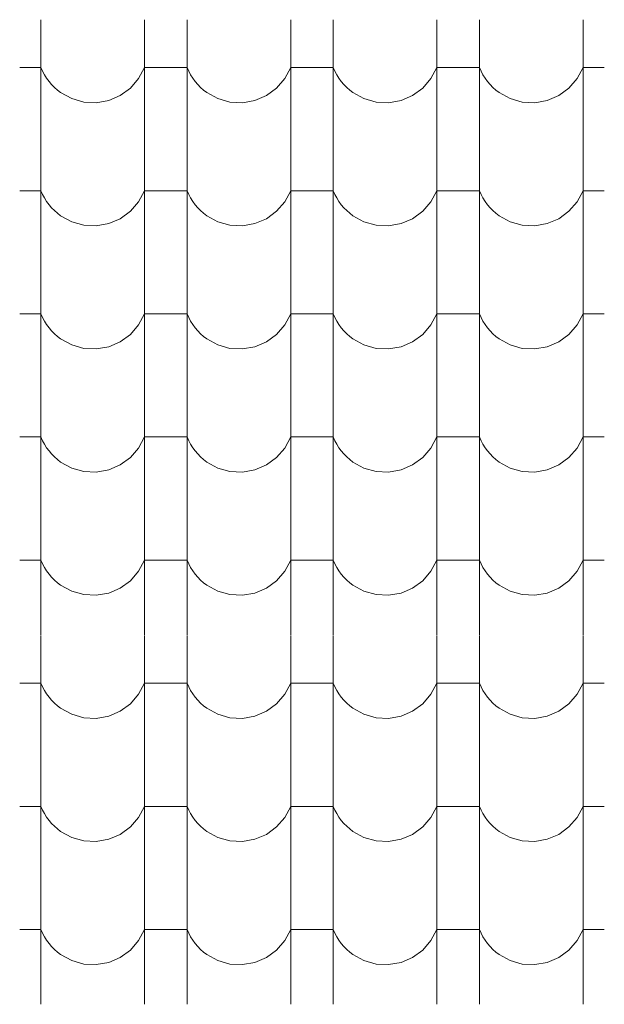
# Model space of a CAD drawing. Header units: millimetres. Extents: x -20699 to 32021, y -4298 to 11971.
# Tile 59 of 74: x -9425 to -8765, y 7995 to 9107. Entities that reach past the tile are written whole.
import ezdxf

# ---------------------------------------------------------------- set-up
doc = ezdxf.new("R2010")
doc.units = ezdxf.units.MM
doc.header["$MEASUREMENT"] = 0
doc.layers.add('A-A_1_Bourané_Výplně - Povrchové', color=7, linetype='Continuous')
doc.layers.add('A-A_1_Konstrukce - střechy a skořepiny', color=7, linetype='Continuous')

# ---------------------------------------------------------------- blocks, each defined once
blk = doc.blocks.new('*X1', base_point=(-21954.7, -8431.5))
at = {"layer": 'A-A_1_Bourané_Výplně - Povrchové', "color": 251, "linetype": 'Continuous', "lineweight": 20, "true_color": 0x6a6a6a}
for p, q in [((-9400.9, 9106.5), (-9400.9, 8968)), ((-9283.9, 9106.5), (-9283.9, 8968)), ((-9235.9, 9106.5), (-9235.9, 8968)), ((-9118.9, 9106.5), (-9118.9, 8968)), ((-9070.9, 9106.5), (-9070.9, 8968)), ((-8953.9, 9106.5), (-8953.9, 8968)), ((-8905.9, 9106.5), (-8905.9, 8968)), ((-8788.9, 9106.5), (-8788.9, 8968)), ((-9400.9, 9052.5), (-9424.9, 9052.5)), ((-9400.9, 9052.5), (-9399, 9048.3)), ((-9399, 9048.3), (-9396.9, 9044.3)), ((-9290.6, 9040), (-9283.9, 9052.5)), ((-9259.9, 9052.5), (-9283.9, 9052.5)), ((-9235.9, 9052.5), (-9259.9, 9052.5)), ((-9235.9, 9052.5), (-9234, 9048.3)), ((-9234, 9048.3), (-9231.9, 9044.3)), ((-9125.6, 9040), (-9118.9, 9052.5)), ((-9094.9, 9052.5), (-9118.9, 9052.5)), ((-9070.9, 9052.5), (-9094.9, 9052.5)), ((-9070.9, 9052.5), (-9069, 9048.3)), ((-9069, 9048.3), (-9066.9, 9044.3)), ((-8960.6, 9040), (-8953.9, 9052.5)), ((-8929.9, 9052.5), (-8953.9, 9052.5)), ((-8905.9, 9052.5), (-8929.9, 9052.5)), ((-8905.9, 9052.5), (-8904, 9048.3)), ((-8904, 9048.3), (-8901.9, 9044.3)), ((-8795.6, 9040), (-8788.9, 9052.5)), ((-8764.9, 9052.5), (-8788.9, 9052.5)), ((-9396.9, 9044.3), (-9394.5, 9040.4)), ((-9394.5, 9040.4), (-9391.8, 9036.7)), ((-9391.8, 9036.7), (-9388.9, 9033.3)), ((-9299.9, 9029.2), (-9290.6, 9040)), ((-9231.9, 9044.3), (-9229.5, 9040.4)), ((-9229.5, 9040.4), (-9226.8, 9036.7)), ((-9226.8, 9036.7), (-9223.9, 9033.3)), ((-9134.9, 9029.2), (-9125.6, 9040)), ((-9066.9, 9044.3), (-9064.5, 9040.4)), ((-9064.5, 9040.4), (-9061.8, 9036.7)), ((-9061.8, 9036.7), (-9058.9, 9033.3)), ((-8969.9, 9029.2), (-8960.6, 9040)), ((-8901.9, 9044.3), (-8899.5, 9040.4)), ((-8899.5, 9040.4), (-8896.8, 9036.7)), ((-8896.8, 9036.7), (-8893.9, 9033.3)), ((-8804.9, 9029.2), (-8795.6, 9040)), ((-9388.9, 9033.3), (-9385.7, 9030)), ((-9385.7, 9030), (-9382.3, 9027)), ((-9382.3, 9027), (-9378.7, 9024.2)), ((-9311.4, 9020.9), (-9299.9, 9029.2)), ((-9223.9, 9033.3), (-9220.7, 9030)), ((-9220.7, 9030), (-9217.3, 9027)), ((-9217.3, 9027), (-9213.7, 9024.2)), ((-9146.4, 9020.9), (-9134.9, 9029.2)), ((-9058.9, 9033.3), (-9055.7, 9030)), ((-9055.7, 9030), (-9052.3, 9027)), ((-9052.3, 9027), (-9048.7, 9024.2)), ((-8981.4, 9020.9), (-8969.9, 9029.2)), ((-8893.9, 9033.3), (-8890.7, 9030)), ((-8890.7, 9030), (-8887.3, 9027)), ((-8887.3, 9027), (-8883.7, 9024.2)), ((-8816.4, 9020.9), (-8804.9, 9029.2)), ((-9378.7, 9024.2), (-9366.2, 9017.4)), ((-9366.2, 9017.4), (-9352.6, 9013.5)), ((-9338.4, 9012.8), (-9324.4, 9015.3)), ((-9324.4, 9015.3), (-9311.4, 9020.9)), ((-9213.7, 9024.2), (-9201.2, 9017.4)), ((-9201.2, 9017.4), (-9187.6, 9013.5)), ((-9173.4, 9012.8), (-9159.4, 9015.3)), ((-9159.4, 9015.3), (-9146.4, 9020.9)), ((-9048.7, 9024.2), (-9036.2, 9017.4)), ((-9036.2, 9017.4), (-9022.6, 9013.5)), ((-9008.4, 9012.8), (-8994.4, 9015.3)), ((-8994.4, 9015.3), (-8981.4, 9020.9)), ((-8883.7, 9024.2), (-8871.2, 9017.4)), ((-8871.2, 9017.4), (-8857.6, 9013.5)), ((-8843.4, 9012.8), (-8829.4, 9015.3)), ((-8829.4, 9015.3), (-8816.4, 9020.9)), ((-9352.6, 9013.5), (-9338.4, 9012.8)), ((-9187.6, 9013.5), (-9173.4, 9012.8)), ((-9022.6, 9013.5), (-9008.4, 9012.8)), ((-8857.6, 9013.5), (-8843.4, 9012.8)), ((-9400.9, 8967.5), (-9400.9, 8829)), ((-9283.9, 8967.5), (-9283.9, 8829)), ((-9235.9, 8967.5), (-9235.9, 8829)), ((-9118.9, 8967.5), (-9118.9, 8829)), ((-9070.9, 8967.5), (-9070.9, 8829)), ((-8953.9, 8967.5), (-8953.9, 8829)), ((-8905.9, 8967.5), (-8905.9, 8829)), ((-8788.9, 8967.5), (-8788.9, 8829)), ((-9400.9, 8913.5), (-9424.9, 8913.5)), ((-9400.9, 8913.5), (-9399, 8909.3)), ((-9399, 8909.3), (-9396.9, 8905.3)), ((-9396.9, 8905.3), (-9394.5, 8901.4)), ((-9290.6, 8901), (-9283.9, 8913.5)), ((-9259.9, 8913.5), (-9283.9, 8913.5)), ((-9235.9, 8913.5), (-9259.9, 8913.5)), ((-9235.9, 8913.5), (-9234, 8909.3)), ((-9234, 8909.3), (-9231.9, 8905.3)), ((-9231.9, 8905.3), (-9229.5, 8901.4)), ((-9125.6, 8901), (-9118.9, 8913.5)), ((-9094.9, 8913.5), (-9118.9, 8913.5)), ((-9070.9, 8913.5), (-9094.9, 8913.5)), ((-9070.9, 8913.5), (-9069, 8909.3)), ((-9069, 8909.3), (-9066.9, 8905.3)), ((-9066.9, 8905.3), (-9064.5, 8901.4)), ((-8960.6, 8901), (-8953.9, 8913.5)), ((-8929.9, 8913.5), (-8953.9, 8913.5)), ((-8905.9, 8913.5), (-8929.9, 8913.5)), ((-8905.9, 8913.5), (-8904, 8909.3)), ((-8904, 8909.3), (-8901.9, 8905.3)), ((-8901.9, 8905.3), (-8899.5, 8901.4)), ((-8795.6, 8901), (-8788.9, 8913.5)), ((-8764.9, 8913.5), (-8788.9, 8913.5)), ((-9394.5, 8901.4), (-9391.8, 8897.7)), ((-9391.8, 8897.7), (-9388.9, 8894.3)), ((-9388.9, 8894.3), (-9385.7, 8891)), ((-9299.9, 8890.2), (-9290.6, 8901)), ((-9229.5, 8901.4), (-9226.8, 8897.7)), ((-9226.8, 8897.7), (-9223.9, 8894.3)), ((-9223.9, 8894.3), (-9220.7, 8891)), ((-9134.9, 8890.2), (-9125.6, 8901)), ((-9064.5, 8901.4), (-9061.8, 8897.7)), ((-9061.8, 8897.7), (-9058.9, 8894.3)), ((-9058.9, 8894.3), (-9055.7, 8891)), ((-8969.9, 8890.2), (-8960.6, 8901)), ((-8899.5, 8901.4), (-8896.8, 8897.7)), ((-8896.8, 8897.7), (-8893.9, 8894.3)), ((-8893.9, 8894.3), (-8890.7, 8891)), ((-8804.9, 8890.2), (-8795.6, 8901)), ((-9385.7, 8891), (-9382.3, 8888)), ((-9382.3, 8888), (-9378.7, 8885.2)), ((-9378.7, 8885.2), (-9366.2, 8878.4)), ((-9324.4, 8876.3), (-9311.4, 8881.9)), ((-9311.4, 8881.9), (-9299.9, 8890.2)), ((-9220.7, 8891), (-9217.3, 8888)), ((-9217.3, 8888), (-9213.7, 8885.2)), ((-9213.7, 8885.2), (-9201.2, 8878.4)), ((-9159.4, 8876.3), (-9146.4, 8881.9)), ((-9146.4, 8881.9), (-9134.9, 8890.2)), ((-9055.7, 8891), (-9052.3, 8888)), ((-9052.3, 8888), (-9048.7, 8885.2)), ((-9048.7, 8885.2), (-9036.2, 8878.4)), ((-8994.4, 8876.3), (-8981.4, 8881.9)), ((-8981.4, 8881.9), (-8969.9, 8890.2)), ((-8890.7, 8891), (-8887.3, 8888)), ((-8887.3, 8888), (-8883.7, 8885.2)), ((-8883.7, 8885.2), (-8871.2, 8878.4)), ((-8829.4, 8876.3), (-8816.4, 8881.9)), ((-8816.4, 8881.9), (-8804.9, 8890.2)), ((-9366.2, 8878.4), (-9352.6, 8874.5)), ((-9352.6, 8874.5), (-9338.4, 8873.8)), ((-9338.4, 8873.8), (-9324.4, 8876.3)), ((-9201.2, 8878.4), (-9187.6, 8874.5)), ((-9187.6, 8874.5), (-9173.4, 8873.8)), ((-9173.4, 8873.8), (-9159.4, 8876.3)), ((-9036.2, 8878.4), (-9022.6, 8874.5)), ((-9022.6, 8874.5), (-9008.4, 8873.8)), ((-9008.4, 8873.8), (-8994.4, 8876.3)), ((-8871.2, 8878.4), (-8857.6, 8874.5)), ((-8857.6, 8874.5), (-8843.4, 8873.8)), ((-8843.4, 8873.8), (-8829.4, 8876.3)), ((-9400.9, 8828.5), (-9400.9, 8690)), ((-9283.9, 8828.5), (-9283.9, 8690)), ((-9235.9, 8828.5), (-9235.9, 8690)), ((-9118.9, 8828.5), (-9118.9, 8690)), ((-9070.9, 8828.5), (-9070.9, 8690)), ((-8953.9, 8828.5), (-8953.9, 8690)), ((-8905.9, 8828.5), (-8905.9, 8690)), ((-8788.9, 8828.5), (-8788.9, 8690)), ((-9400.9, 8774.5), (-9424.9, 8774.5)), ((-9400.9, 8774.5), (-9399, 8770.3)), ((-9399, 8770.3), (-9396.9, 8766.3)), ((-9290.6, 8762), (-9283.9, 8774.5)), ((-9259.9, 8774.5), (-9283.9, 8774.5)), ((-9235.9, 8774.5), (-9259.9, 8774.5)), ((-9235.9, 8774.5), (-9234, 8770.3)), ((-9234, 8770.3), (-9231.9, 8766.3)), ((-9125.6, 8762), (-9118.9, 8774.5)), ((-9094.9, 8774.5), (-9118.9, 8774.5)), ((-9070.9, 8774.5), (-9094.9, 8774.5)), ((-9070.9, 8774.5), (-9069, 8770.3)), ((-9069, 8770.3), (-9066.9, 8766.3)), ((-8960.6, 8762), (-8953.9, 8774.5)), ((-8929.9, 8774.5), (-8953.9, 8774.5)), ((-8905.9, 8774.5), (-8929.9, 8774.5)), ((-8905.9, 8774.5), (-8904, 8770.3)), ((-8904, 8770.3), (-8901.9, 8766.3)), ((-8795.6, 8762), (-8788.9, 8774.5)), ((-8764.9, 8774.5), (-8788.9, 8774.5)), ((-9396.9, 8766.3), (-9394.5, 8762.4)), ((-9394.5, 8762.4), (-9391.8, 8758.7)), ((-9391.8, 8758.7), (-9388.9, 8755.3)), ((-9299.9, 8751.2), (-9290.6, 8762)), ((-9231.9, 8766.3), (-9229.5, 8762.4)), ((-9229.5, 8762.4), (-9226.8, 8758.7)), ((-9226.8, 8758.7), (-9223.9, 8755.3)), ((-9134.9, 8751.2), (-9125.6, 8762)), ((-9066.9, 8766.3), (-9064.5, 8762.4)), ((-9064.5, 8762.4), (-9061.8, 8758.7)), ((-9061.8, 8758.7), (-9058.9, 8755.3)), ((-8969.9, 8751.2), (-8960.6, 8762)), ((-8901.9, 8766.3), (-8899.5, 8762.4)), ((-8899.5, 8762.4), (-8896.8, 8758.7)), ((-8896.8, 8758.7), (-8893.9, 8755.3)), ((-8804.9, 8751.2), (-8795.6, 8762)), ((-9388.9, 8755.3), (-9385.7, 8752)), ((-9385.7, 8752), (-9382.3, 8749)), ((-9382.3, 8749), (-9378.7, 8746.2)), ((-9311.4, 8742.9), (-9299.9, 8751.2)), ((-9223.9, 8755.3), (-9220.7, 8752)), ((-9220.7, 8752), (-9217.3, 8749)), ((-9217.3, 8749), (-9213.7, 8746.2)), ((-9146.4, 8742.9), (-9134.9, 8751.2)), ((-9058.9, 8755.3), (-9055.7, 8752)), ((-9055.7, 8752), (-9052.3, 8749)), ((-9052.3, 8749), (-9048.7, 8746.2)), ((-8981.4, 8742.9), (-8969.9, 8751.2)), ((-8893.9, 8755.3), (-8890.7, 8752)), ((-8890.7, 8752), (-8887.3, 8749)), ((-8887.3, 8749), (-8883.7, 8746.2)), ((-8816.4, 8742.9), (-8804.9, 8751.2)), ((-9378.7, 8746.2), (-9366.2, 8739.4)), ((-9366.2, 8739.4), (-9352.6, 8735.5)), ((-9338.4, 8734.8), (-9324.4, 8737.3)), ((-9324.4, 8737.3), (-9311.4, 8742.9)), ((-9213.7, 8746.2), (-9201.2, 8739.4)), ((-9201.2, 8739.4), (-9187.6, 8735.5)), ((-9173.4, 8734.8), (-9159.4, 8737.3)), ((-9159.4, 8737.3), (-9146.4, 8742.9)), ((-9048.7, 8746.2), (-9036.2, 8739.4)), ((-9036.2, 8739.4), (-9022.6, 8735.5)), ((-9008.4, 8734.8), (-8994.4, 8737.3)), ((-8994.4, 8737.3), (-8981.4, 8742.9)), ((-8883.7, 8746.2), (-8871.2, 8739.4)), ((-8871.2, 8739.4), (-8857.6, 8735.5)), ((-8843.4, 8734.8), (-8829.4, 8737.3)), ((-8829.4, 8737.3), (-8816.4, 8742.9)), ((-9352.6, 8735.5), (-9338.4, 8734.8)), ((-9187.6, 8735.5), (-9173.4, 8734.8)), ((-9022.6, 8735.5), (-9008.4, 8734.8)), ((-8857.6, 8735.5), (-8843.4, 8734.8)), ((-9400.9, 8689.5), (-9400.9, 8551)), ((-9283.9, 8689.5), (-9283.9, 8551)), ((-9235.9, 8689.5), (-9235.9, 8551)), ((-9118.9, 8689.5), (-9118.9, 8551)), ((-9070.9, 8689.5), (-9070.9, 8551)), ((-8953.9, 8689.5), (-8953.9, 8551)), ((-8905.9, 8689.5), (-8905.9, 8551)), ((-8788.9, 8689.5), (-8788.9, 8551)), ((-9400.9, 8635.5), (-9424.9, 8635.5)), ((-9400.9, 8635.5), (-9399, 8631.3)), ((-9399, 8631.3), (-9396.9, 8627.3)), ((-9396.9, 8627.3), (-9394.5, 8623.4)), ((-9290.6, 8623), (-9283.9, 8635.5)), ((-9259.9, 8635.5), (-9283.9, 8635.5)), ((-9235.9, 8635.5), (-9259.9, 8635.5)), ((-9235.9, 8635.5), (-9234, 8631.3)), ((-9234, 8631.3), (-9231.9, 8627.3)), ((-9231.9, 8627.3), (-9229.5, 8623.4)), ((-9125.6, 8623), (-9118.9, 8635.5)), ((-9094.9, 8635.5), (-9118.9, 8635.5)), ((-9070.9, 8635.5), (-9094.9, 8635.5)), ((-9070.9, 8635.5), (-9069, 8631.3)), ((-9069, 8631.3), (-9066.9, 8627.3)), ((-9066.9, 8627.3), (-9064.5, 8623.4)), ((-8960.6, 8623), (-8953.9, 8635.5)), ((-8929.9, 8635.5), (-8953.9, 8635.5)), ((-8905.9, 8635.5), (-8929.9, 8635.5)), ((-8905.9, 8635.5), (-8904, 8631.3)), ((-8904, 8631.3), (-8901.9, 8627.3)), ((-8901.9, 8627.3), (-8899.5, 8623.4)), ((-8795.6, 8623), (-8788.9, 8635.5)), ((-8764.9, 8635.5), (-8788.9, 8635.5)), ((-9394.5, 8623.4), (-9391.8, 8619.7)), ((-9391.8, 8619.7), (-9388.9, 8616.3)), ((-9388.9, 8616.3), (-9385.7, 8613)), ((-9299.9, 8612.2), (-9290.6, 8623)), ((-9229.5, 8623.4), (-9226.8, 8619.7)), ((-9226.8, 8619.7), (-9223.9, 8616.3)), ((-9223.9, 8616.3), (-9220.7, 8613)), ((-9134.9, 8612.2), (-9125.6, 8623)), ((-9064.5, 8623.4), (-9061.8, 8619.7)), ((-9061.8, 8619.7), (-9058.9, 8616.3)), ((-9058.9, 8616.3), (-9055.7, 8613)), ((-8969.9, 8612.2), (-8960.6, 8623)), ((-8899.5, 8623.4), (-8896.8, 8619.7)), ((-8896.8, 8619.7), (-8893.9, 8616.3)), ((-8893.9, 8616.3), (-8890.7, 8613)), ((-8804.9, 8612.2), (-8795.6, 8623)), ((-9385.7, 8613), (-9382.3, 8610)), ((-9382.3, 8610), (-9378.7, 8607.2)), ((-9378.7, 8607.2), (-9366.2, 8600.4)), ((-9324.4, 8598.3), (-9311.4, 8603.9)), ((-9311.4, 8603.9), (-9299.9, 8612.2)), ((-9220.7, 8613), (-9217.3, 8610)), ((-9217.3, 8610), (-9213.7, 8607.2)), ((-9213.7, 8607.2), (-9201.2, 8600.4)), ((-9159.4, 8598.3), (-9146.4, 8603.9)), ((-9146.4, 8603.9), (-9134.9, 8612.2)), ((-9055.7, 8613), (-9052.3, 8610)), ((-9052.3, 8610), (-9048.7, 8607.2)), ((-9048.7, 8607.2), (-9036.2, 8600.4)), ((-8994.4, 8598.3), (-8981.4, 8603.9)), ((-8981.4, 8603.9), (-8969.9, 8612.2)), ((-8890.7, 8613), (-8887.3, 8610)), ((-8887.3, 8610), (-8883.7, 8607.2)), ((-8883.7, 8607.2), (-8871.2, 8600.4)), ((-8829.4, 8598.3), (-8816.4, 8603.9)), ((-8816.4, 8603.9), (-8804.9, 8612.2)), ((-9366.2, 8600.4), (-9352.6, 8596.5)), ((-9352.6, 8596.5), (-9338.4, 8595.8)), ((-9338.4, 8595.8), (-9324.4, 8598.3)), ((-9201.2, 8600.4), (-9187.6, 8596.5)), ((-9187.6, 8596.5), (-9173.4, 8595.8)), ((-9173.4, 8595.8), (-9159.4, 8598.3)), ((-9036.2, 8600.4), (-9022.6, 8596.5)), ((-9022.6, 8596.5), (-9008.4, 8595.8)), ((-9008.4, 8595.8), (-8994.4, 8598.3)), ((-8871.2, 8600.4), (-8857.6, 8596.5)), ((-8857.6, 8596.5), (-8843.4, 8595.8)), ((-8843.4, 8595.8), (-8829.4, 8598.3)), ((-9400.9, 8550.5), (-9400.9, 8412)), ((-9283.9, 8550.5), (-9283.9, 8412)), ((-9235.9, 8550.5), (-9235.9, 8412)), ((-9118.9, 8550.5), (-9118.9, 8412)), ((-9070.9, 8550.5), (-9070.9, 8412)), ((-8953.9, 8550.5), (-8953.9, 8412)), ((-8905.9, 8550.5), (-8905.9, 8412)), ((-8788.9, 8550.5), (-8788.9, 8412)), ((-9400.9, 8496.5), (-9424.9, 8496.5)), ((-9400.9, 8496.5), (-9399, 8492.3)), ((-9399, 8492.3), (-9396.9, 8488.3)), ((-9290.6, 8484), (-9283.9, 8496.5)), ((-9259.9, 8496.5), (-9283.9, 8496.5)), ((-9235.9, 8496.5), (-9259.9, 8496.5)), ((-9235.9, 8496.5), (-9234, 8492.3)), ((-9234, 8492.3), (-9231.9, 8488.3)), ((-9125.6, 8484), (-9118.9, 8496.5)), ((-9094.9, 8496.5), (-9118.9, 8496.5)), ((-9070.9, 8496.5), (-9094.9, 8496.5)), ((-9070.9, 8496.5), (-9069, 8492.3)), ((-9069, 8492.3), (-9066.9, 8488.3)), ((-8960.6, 8484), (-8953.9, 8496.5)), ((-8929.9, 8496.5), (-8953.9, 8496.5)), ((-8905.9, 8496.5), (-8929.9, 8496.5)), ((-8905.9, 8496.5), (-8904, 8492.3)), ((-8904, 8492.3), (-8901.9, 8488.3)), ((-8795.6, 8484), (-8788.9, 8496.5)), ((-8764.9, 8496.5), (-8788.9, 8496.5)), ((-9396.9, 8488.3), (-9394.5, 8484.4)), ((-9394.5, 8484.4), (-9391.8, 8480.7)), ((-9299.9, 8473.2), (-9290.6, 8484)), ((-9231.9, 8488.3), (-9229.5, 8484.4)), ((-9229.5, 8484.4), (-9226.8, 8480.7)), ((-9134.9, 8473.2), (-9125.6, 8484)), ((-9066.9, 8488.3), (-9064.5, 8484.4)), ((-9064.5, 8484.4), (-9061.8, 8480.7)), ((-8969.9, 8473.2), (-8960.6, 8484)), ((-8901.9, 8488.3), (-8899.5, 8484.4)), ((-8899.5, 8484.4), (-8896.8, 8480.7)), ((-8804.9, 8473.2), (-8795.6, 8484)), ((-9391.8, 8480.7), (-9388.9, 8477.3)), ((-9388.9, 8477.3), (-9385.7, 8474)), ((-9385.7, 8474), (-9382.3, 8471)), ((-9382.3, 8471), (-9378.7, 8468.2)), ((-9311.4, 8464.9), (-9299.9, 8473.2)), ((-9226.8, 8480.7), (-9223.9, 8477.3)), ((-9223.9, 8477.3), (-9220.7, 8474)), ((-9220.7, 8474), (-9217.3, 8471)), ((-9217.3, 8471), (-9213.7, 8468.2)), ((-9146.4, 8464.9), (-9134.9, 8473.2)), ((-9061.8, 8480.7), (-9058.9, 8477.3)), ((-9058.9, 8477.3), (-9055.7, 8474)), ((-9055.7, 8474), (-9052.3, 8471)), ((-9052.3, 8471), (-9048.7, 8468.2)), ((-8981.4, 8464.9), (-8969.9, 8473.2)), ((-8896.8, 8480.7), (-8893.9, 8477.3)), ((-8893.9, 8477.3), (-8890.7, 8474)), ((-8890.7, 8474), (-8887.3, 8471)), ((-8887.3, 8471), (-8883.7, 8468.2)), ((-8816.4, 8464.9), (-8804.9, 8473.2)), ((-9378.7, 8468.2), (-9366.2, 8461.4)), ((-9366.2, 8461.4), (-9352.6, 8457.5)), ((-9338.4, 8456.8), (-9324.4, 8459.3)), ((-9324.4, 8459.3), (-9311.4, 8464.9)), ((-9213.7, 8468.2), (-9201.2, 8461.4)), ((-9201.2, 8461.4), (-9187.6, 8457.5)), ((-9173.4, 8456.8), (-9159.4, 8459.3)), ((-9159.4, 8459.3), (-9146.4, 8464.9)), ((-9048.7, 8468.2), (-9036.2, 8461.4)), ((-9036.2, 8461.4), (-9022.6, 8457.5)), ((-9008.4, 8456.8), (-8994.4, 8459.3)), ((-8994.4, 8459.3), (-8981.4, 8464.9)), ((-8883.7, 8468.2), (-8871.2, 8461.4)), ((-8871.2, 8461.4), (-8857.6, 8457.5)), ((-8843.4, 8456.8), (-8829.4, 8459.3)), ((-8829.4, 8459.3), (-8816.4, 8464.9)), ((-9352.6, 8457.5), (-9338.4, 8456.8)), ((-9187.6, 8457.5), (-9173.4, 8456.8)), ((-9022.6, 8457.5), (-9008.4, 8456.8)), ((-8857.6, 8457.5), (-8843.4, 8456.8)), ((-9400.9, 8411.5), (-9400.9, 8273)), ((-9283.9, 8411.5), (-9283.9, 8273)), ((-9235.9, 8411.5), (-9235.9, 8273)), ((-9118.9, 8411.5), (-9118.9, 8273)), ((-9070.9, 8411.5), (-9070.9, 8273)), ((-8953.9, 8411.5), (-8953.9, 8273)), ((-8905.9, 8411.5), (-8905.9, 8273)), ((-8788.9, 8411.5), (-8788.9, 8273)), ((-9400.9, 8357.5), (-9424.9, 8357.5)), ((-9400.9, 8357.5), (-9399, 8353.3)), ((-9399, 8353.3), (-9396.9, 8349.3)), ((-9396.9, 8349.3), (-9394.5, 8345.4)), ((-9290.6, 8345), (-9283.9, 8357.5)), ((-9259.9, 8357.5), (-9283.9, 8357.5)), ((-9235.9, 8357.5), (-9259.9, 8357.5)), ((-9235.9, 8357.5), (-9234, 8353.3)), ((-9234, 8353.3), (-9231.9, 8349.3)), ((-9231.9, 8349.3), (-9229.5, 8345.4)), ((-9125.6, 8345), (-9118.9, 8357.5)), ((-9094.9, 8357.5), (-9118.9, 8357.5)), ((-9070.9, 8357.5), (-9094.9, 8357.5)), ((-9070.9, 8357.5), (-9069, 8353.3)), ((-9069, 8353.3), (-9066.9, 8349.3)), ((-9066.9, 8349.3), (-9064.5, 8345.4)), ((-8960.6, 8345), (-8953.9, 8357.5)), ((-8929.9, 8357.5), (-8953.9, 8357.5)), ((-8905.9, 8357.5), (-8929.9, 8357.5)), ((-8905.9, 8357.5), (-8904, 8353.3)), ((-8904, 8353.3), (-8901.9, 8349.3)), ((-8901.9, 8349.3), (-8899.5, 8345.4)), ((-8795.6, 8345), (-8788.9, 8357.5)), ((-8764.9, 8357.5), (-8788.9, 8357.5)), ((-9394.5, 8345.4), (-9391.8, 8341.7)), ((-9391.8, 8341.7), (-9388.9, 8338.3)), ((-9388.9, 8338.3), (-9385.7, 8335)), ((-9299.9, 8334.2), (-9290.6, 8345)), ((-9229.5, 8345.4), (-9226.8, 8341.7)), ((-9226.8, 8341.7), (-9223.9, 8338.3)), ((-9223.9, 8338.3), (-9220.7, 8335)), ((-9134.9, 8334.2), (-9125.6, 8345)), ((-9064.5, 8345.4), (-9061.8, 8341.7)), ((-9061.8, 8341.7), (-9058.9, 8338.3)), ((-9058.9, 8338.3), (-9055.7, 8335)), ((-8969.9, 8334.2), (-8960.6, 8345)), ((-8899.5, 8345.4), (-8896.8, 8341.7)), ((-8896.8, 8341.7), (-8893.9, 8338.3)), ((-8893.9, 8338.3), (-8890.7, 8335)), ((-8804.9, 8334.2), (-8795.6, 8345)), ((-9385.7, 8335), (-9382.3, 8332)), ((-9382.3, 8332), (-9378.7, 8329.2)), ((-9378.7, 8329.2), (-9366.2, 8322.4)), ((-9324.4, 8320.3), (-9311.4, 8325.9)), ((-9311.4, 8325.9), (-9299.9, 8334.2)), ((-9220.7, 8335), (-9217.3, 8332)), ((-9217.3, 8332), (-9213.7, 8329.2)), ((-9213.7, 8329.2), (-9201.2, 8322.4)), ((-9159.4, 8320.3), (-9146.4, 8325.9)), ((-9146.4, 8325.9), (-9134.9, 8334.2)), ((-9055.7, 8335), (-9052.3, 8332)), ((-9052.3, 8332), (-9048.7, 8329.2)), ((-9048.7, 8329.2), (-9036.2, 8322.4)), ((-8994.4, 8320.3), (-8981.4, 8325.9)), ((-8981.4, 8325.9), (-8969.9, 8334.2)), ((-8890.7, 8335), (-8887.3, 8332)), ((-8887.3, 8332), (-8883.7, 8329.2)), ((-8883.7, 8329.2), (-8871.2, 8322.4)), ((-8829.4, 8320.3), (-8816.4, 8325.9)), ((-8816.4, 8325.9), (-8804.9, 8334.2)), ((-9366.2, 8322.4), (-9352.6, 8318.5)), ((-9352.6, 8318.5), (-9338.4, 8317.8)), ((-9338.4, 8317.8), (-9324.4, 8320.3)), ((-9201.2, 8322.4), (-9187.6, 8318.5)), ((-9187.6, 8318.5), (-9173.4, 8317.8)), ((-9173.4, 8317.8), (-9159.4, 8320.3)), ((-9036.2, 8322.4), (-9022.6, 8318.5)), ((-9022.6, 8318.5), (-9008.4, 8317.8)), ((-9008.4, 8317.8), (-8994.4, 8320.3)), ((-8871.2, 8322.4), (-8857.6, 8318.5)), ((-8857.6, 8318.5), (-8843.4, 8317.8)), ((-8843.4, 8317.8), (-8829.4, 8320.3)), ((-9400.9, 8272.5), (-9400.9, 8134)), ((-9283.9, 8272.5), (-9283.9, 8134)), ((-9235.9, 8272.5), (-9235.9, 8134)), ((-9118.9, 8272.5), (-9118.9, 8134)), ((-9070.9, 8272.5), (-9070.9, 8134)), ((-8953.9, 8272.5), (-8953.9, 8134)), ((-8905.9, 8272.5), (-8905.9, 8134)), ((-8788.9, 8272.5), (-8788.9, 8134)), ((-9400.9, 8218.5), (-9424.9, 8218.5)), ((-9400.9, 8218.5), (-9399, 8214.3)), ((-9399, 8214.3), (-9396.9, 8210.3)), ((-9290.6, 8206), (-9283.9, 8218.5)), ((-9259.9, 8218.5), (-9283.9, 8218.5)), ((-9235.9, 8218.5), (-9259.9, 8218.5)), ((-9235.9, 8218.5), (-9234, 8214.3)), ((-9234, 8214.3), (-9231.9, 8210.3)), ((-9125.6, 8206), (-9118.9, 8218.5)), ((-9094.9, 8218.5), (-9118.9, 8218.5)), ((-9070.9, 8218.5), (-9094.9, 8218.5)), ((-9070.9, 8218.5), (-9069, 8214.3)), ((-9069, 8214.3), (-9066.9, 8210.3)), ((-8960.6, 8206), (-8953.9, 8218.5)), ((-8929.9, 8218.5), (-8953.9, 8218.5)), ((-8905.9, 8218.5), (-8929.9, 8218.5)), ((-8905.9, 8218.5), (-8904, 8214.3)), ((-8904, 8214.3), (-8901.9, 8210.3)), ((-8795.6, 8206), (-8788.9, 8218.5)), ((-8764.9, 8218.5), (-8788.9, 8218.5)), ((-9396.9, 8210.3), (-9394.5, 8206.4)), ((-9394.5, 8206.4), (-9391.8, 8202.7)), ((-9299.9, 8195.2), (-9290.6, 8206)), ((-9231.9, 8210.3), (-9229.5, 8206.4)), ((-9229.5, 8206.4), (-9226.8, 8202.7)), ((-9134.9, 8195.2), (-9125.6, 8206)), ((-9066.9, 8210.3), (-9064.5, 8206.4)), ((-9064.5, 8206.4), (-9061.8, 8202.7)), ((-8969.9, 8195.2), (-8960.6, 8206)), ((-8901.9, 8210.3), (-8899.5, 8206.4)), ((-8899.5, 8206.4), (-8896.8, 8202.7)), ((-8804.9, 8195.2), (-8795.6, 8206)), ((-9391.8, 8202.7), (-9388.9, 8199.3)), ((-9388.9, 8199.3), (-9385.7, 8196)), ((-9385.7, 8196), (-9382.3, 8193)), ((-9382.3, 8193), (-9378.7, 8190.2)), ((-9311.4, 8186.9), (-9299.9, 8195.2)), ((-9226.8, 8202.7), (-9223.9, 8199.3)), ((-9223.9, 8199.3), (-9220.7, 8196)), ((-9220.7, 8196), (-9217.3, 8193)), ((-9217.3, 8193), (-9213.7, 8190.2)), ((-9146.4, 8186.9), (-9134.9, 8195.2)), ((-9061.8, 8202.7), (-9058.9, 8199.3)), ((-9058.9, 8199.3), (-9055.7, 8196)), ((-9055.7, 8196), (-9052.3, 8193)), ((-9052.3, 8193), (-9048.7, 8190.2)), ((-8981.4, 8186.9), (-8969.9, 8195.2)), ((-8896.8, 8202.7), (-8893.9, 8199.3)), ((-8893.9, 8199.3), (-8890.7, 8196)), ((-8890.7, 8196), (-8887.3, 8193)), ((-8887.3, 8193), (-8883.7, 8190.2)), ((-8816.4, 8186.9), (-8804.9, 8195.2)), ((-9378.7, 8190.2), (-9366.2, 8183.4)), ((-9366.2, 8183.4), (-9352.6, 8179.5)), ((-9338.4, 8178.8), (-9324.4, 8181.3)), ((-9324.4, 8181.3), (-9311.4, 8186.9)), ((-9213.7, 8190.2), (-9201.2, 8183.4)), ((-9201.2, 8183.4), (-9187.6, 8179.5)), ((-9173.4, 8178.8), (-9159.4, 8181.3)), ((-9159.4, 8181.3), (-9146.4, 8186.9)), ((-9048.7, 8190.2), (-9036.2, 8183.4)), ((-9036.2, 8183.4), (-9022.6, 8179.5)), ((-9008.4, 8178.8), (-8994.4, 8181.3)), ((-8994.4, 8181.3), (-8981.4, 8186.9)), ((-8883.7, 8190.2), (-8871.2, 8183.4)), ((-8871.2, 8183.4), (-8857.6, 8179.5)), ((-8843.4, 8178.8), (-8829.4, 8181.3)), ((-8829.4, 8181.3), (-8816.4, 8186.9)), ((-9352.6, 8179.5), (-9338.4, 8178.8)), ((-9187.6, 8179.5), (-9173.4, 8178.8)), ((-9022.6, 8179.5), (-9008.4, 8178.8)), ((-8857.6, 8179.5), (-8843.4, 8178.8)), ((-9400.9, 8133.5), (-9400.9, 7995)), ((-9283.9, 8133.5), (-9283.9, 7995)), ((-9235.9, 8133.5), (-9235.9, 7995)), ((-9118.9, 8133.5), (-9118.9, 7995)), ((-9070.9, 8133.5), (-9070.9, 7995)), ((-8953.9, 8133.5), (-8953.9, 7995)), ((-8905.9, 8133.5), (-8905.9, 7995)), ((-8788.9, 8133.5), (-8788.9, 7995)), ((-9400.9, 8079.5), (-9424.9, 8079.5)), ((-9400.9, 8079.5), (-9399, 8075.3)), ((-9399, 8075.3), (-9396.9, 8071.3)), ((-9396.9, 8071.3), (-9394.5, 8067.4)), ((-9290.6, 8067), (-9283.9, 8079.5)), ((-9259.9, 8079.5), (-9283.9, 8079.5)), ((-9235.9, 8079.5), (-9259.9, 8079.5)), ((-9235.9, 8079.5), (-9234, 8075.3)), ((-9234, 8075.3), (-9231.9, 8071.3)), ((-9231.9, 8071.3), (-9229.5, 8067.4)), ((-9125.6, 8067), (-9118.9, 8079.5)), ((-9094.9, 8079.5), (-9118.9, 8079.5)), ((-9070.9, 8079.5), (-9094.9, 8079.5)), ((-9070.9, 8079.5), (-9069, 8075.3)), ((-9069, 8075.3), (-9066.9, 8071.3)), ((-9066.9, 8071.3), (-9064.5, 8067.4)), ((-8960.6, 8067), (-8953.9, 8079.5)), ((-8929.9, 8079.5), (-8953.9, 8079.5)), ((-8905.9, 8079.5), (-8929.9, 8079.5)), ((-8905.9, 8079.5), (-8904, 8075.3)), ((-8904, 8075.3), (-8901.9, 8071.3)), ((-8901.9, 8071.3), (-8899.5, 8067.4)), ((-8795.6, 8067), (-8788.9, 8079.5)), ((-8764.9, 8079.5), (-8788.9, 8079.5)), ((-9394.5, 8067.4), (-9391.8, 8063.7)), ((-9391.8, 8063.7), (-9388.9, 8060.3)), ((-9388.9, 8060.3), (-9385.7, 8057)), ((-9299.9, 8056.2), (-9290.6, 8067)), ((-9229.5, 8067.4), (-9226.8, 8063.7)), ((-9226.8, 8063.7), (-9223.9, 8060.3)), ((-9223.9, 8060.3), (-9220.7, 8057)), ((-9134.9, 8056.2), (-9125.6, 8067)), ((-9064.5, 8067.4), (-9061.8, 8063.7)), ((-9061.8, 8063.7), (-9058.9, 8060.3)), ((-9058.9, 8060.3), (-9055.7, 8057)), ((-8969.9, 8056.2), (-8960.6, 8067)), ((-8899.5, 8067.4), (-8896.8, 8063.7)), ((-8896.8, 8063.7), (-8893.9, 8060.3)), ((-8893.9, 8060.3), (-8890.7, 8057)), ((-8804.9, 8056.2), (-8795.6, 8067)), ((-9385.7, 8057), (-9382.3, 8054)), ((-9382.3, 8054), (-9378.7, 8051.2)), ((-9378.7, 8051.2), (-9366.2, 8044.4)), ((-9324.4, 8042.3), (-9311.4, 8047.9)), ((-9311.4, 8047.9), (-9299.9, 8056.2)), ((-9220.7, 8057), (-9217.3, 8054)), ((-9217.3, 8054), (-9213.7, 8051.2)), ((-9213.7, 8051.2), (-9201.2, 8044.4)), ((-9159.4, 8042.3), (-9146.4, 8047.9)), ((-9146.4, 8047.9), (-9134.9, 8056.2)), ((-9055.7, 8057), (-9052.3, 8054)), ((-9052.3, 8054), (-9048.7, 8051.2)), ((-9048.7, 8051.2), (-9036.2, 8044.4)), ((-8994.4, 8042.3), (-8981.4, 8047.9)), ((-8981.4, 8047.9), (-8969.9, 8056.2)), ((-8890.7, 8057), (-8887.3, 8054)), ((-8887.3, 8054), (-8883.7, 8051.2)), ((-8883.7, 8051.2), (-8871.2, 8044.4)), ((-8829.4, 8042.3), (-8816.4, 8047.9)), ((-8816.4, 8047.9), (-8804.9, 8056.2)), ((-9366.2, 8044.4), (-9352.6, 8040.5)), ((-9352.6, 8040.5), (-9338.4, 8039.8)), ((-9338.4, 8039.8), (-9324.4, 8042.3)), ((-9201.2, 8044.4), (-9187.6, 8040.5)), ((-9187.6, 8040.5), (-9173.4, 8039.8)), ((-9173.4, 8039.8), (-9159.4, 8042.3)), ((-9036.2, 8044.4), (-9022.6, 8040.5)), ((-9022.6, 8040.5), (-9008.4, 8039.8)), ((-9008.4, 8039.8), (-8994.4, 8042.3)), ((-8871.2, 8044.4), (-8857.6, 8040.5)), ((-8857.6, 8040.5), (-8843.4, 8039.8)), ((-8843.4, 8039.8), (-8829.4, 8042.3))]:
    blk.add_line(p, q, dxfattribs=at)

msp = doc.modelspace()

# ---------------------------------------------------------------- block references
at = {"layer": 'A-A_1_Konstrukce - střechy a skořepiny', "color": 9, "linetype": 'Continuous', "lineweight": 13}
msp.add_blockref('*X1', (-21954.7, -8431.5), dxfattribs=at)

doc.saveas('drawing.dxf')
